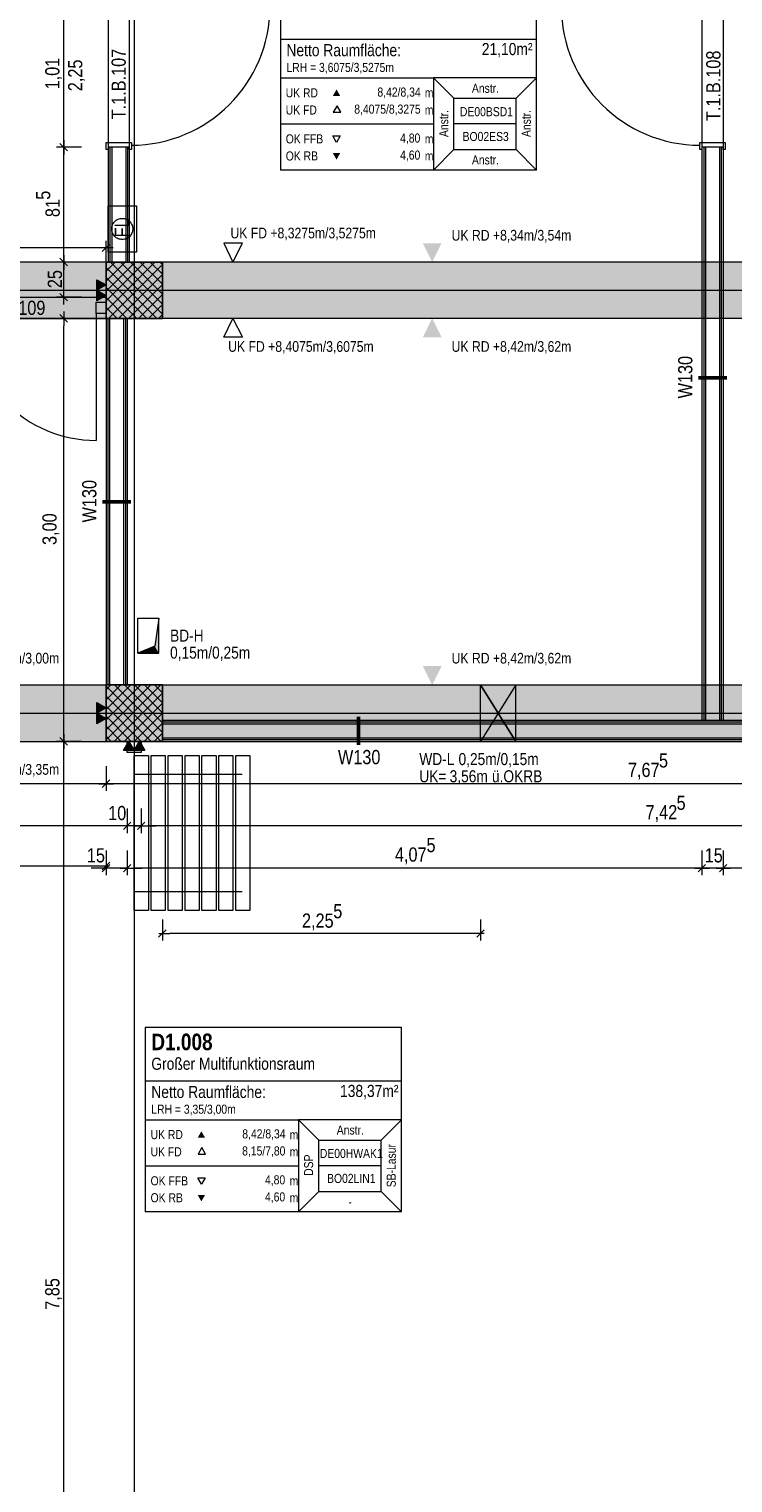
# Model space of a CAD drawing. Extents: x -1920 to 300, y 62 to 656.
# Tile 51 of 60: x -1747 to -1697, y 269 to 372. Entities that reach past the tile are written whole.
import ezdxf
from ezdxf.lldxf.tags import DXFTag

# ---------------------------------------------------------------- set-up
doc = ezdxf.new("R2010")
doc.units = 0
doc.layers.get('0').update_dxf_attribs({"lineweight": 35})
for name, color, linetype, lineweight, true_color in [('00 -Bauelemente -Dämmung innen', 7, 'Continuous', 9, 0xff7fe6), ('00 -Bauelemente -Gipskarton', 7, 'Continuous', 9, 0xff7fe6), ('00_Beschriftung UZ', 3, 'Continuous', 13, 0x00ff00), ('30 -33 Aussenwände- 3 Aussenstützen', 7, 'Continuous', 50, 0x0000dd), ('30 -34 Innenwände- 11 Durchbruch', 4, 'Continuous', 9, 0x00ffff), ('30 -34 Innenwände- 2 nichttragend', 7, 'Continuous', 18, 0xff7fe6), ('30 -34 Innenwände- 4 Türen_Fenster', 9, 'Continuous', 15, 0x808080), ('30 -35 Decken- 1 Konstruktion-Träger- Stahlbeton', 7, 'grob-A06G9HJG8I', 13, 0x33aa00), ('30 -35 Decken- 11 Bodendurchbruch', 7, 'Continuous', 15, 0x599559), ('30 -38 konstruktive Einbauten-Mobile Trennwand', 7, 'Continuous', 9, 0x944cff), ('40 -47 Nutzungspez. Anlagen- 4 Feuerlöschanlagen', 7, 'Continuous', 9, 0xff7fff), ('70 -72 Beschriftung- 2 Beschriftung Bauteile', 7, 'Continuous', 9, 0x9999ff), ('70 -75 Raumstempel- 1 Raumstempel', 1, 'Continuous', 50, 0xff0000), ('70 -76 Bemaßung- 2 Allgemein', 9, 'Continuous', 5, 0x808080)]:
    doc.layers.add(name, color=color, linetype=linetype, lineweight=lineweight, true_color=true_color)
for name, color, linetype, lineweight in [('70 -71 Achsen- 1 Gebäudeachsen', 7, 'STRICHPUNKT2-A06G9HJF8I', 18), ('70 -75 Raumstempel- 3 Wandstempel', 7, 'Continuous', 50), ('Keine', 7, 'Continuous', 9)]:
    doc.layers.add(name, color=color, linetype=linetype, lineweight=lineweight)
doc.layers.add('iwb_Schraffur_Unterzug', color=7, linetype='Continuous', lineweight=5, true_color=0xffffcc, plot=False)
doc.styles.get("Standard").update_dxf_attribs({"font": 'ARIALN.TTF'})
tags = doc.linetypes.add('grob-A06G9HJG8I', pattern=[14, 3, -8, 3]).pattern_tags.tags
tags[8:9] = [DXFTag(74, 4), DXFTag(75, 0), DXFTag(340, '0'), DXFTag(46, 0.0), DXFTag(50, 0.0), DXFTag(44, 0.0), DXFTag(45, 0.0)]
tags[6:7] = [DXFTag(74, 4), DXFTag(75, 0), DXFTag(340, '0'), DXFTag(46, 0.0), DXFTag(50, 0.0), DXFTag(44, 0.0), DXFTag(45, 0.0)]
tags[4:5] = [DXFTag(74, 4), DXFTag(75, 0), DXFTag(340, '0'), DXFTag(46, 0.0), DXFTag(50, 0.0), DXFTag(44, 0.0), DXFTag(45, 0.0)]
tags = doc.linetypes.add('STRICHPUNKT2-A06G9HJF8I', pattern=[12.7, 6.35, -3.175, 0, -3.175]).pattern_tags.tags
tags[10:11] = [DXFTag(74, 4), DXFTag(75, 0), DXFTag(340, '0'), DXFTag(46, 0.0), DXFTag(50, 0.0), DXFTag(44, 0.0), DXFTag(45, 0.0)]
tags[8:9] = [DXFTag(74, 4), DXFTag(75, 0), DXFTag(340, '0'), DXFTag(46, 0.0), DXFTag(50, 0.0), DXFTag(44, 0.0), DXFTag(45, 0.0)]
tags[6:7] = [DXFTag(74, 4), DXFTag(75, 0), DXFTag(340, '0'), DXFTag(46, 0.0), DXFTag(50, 0.0), DXFTag(44, 0.0), DXFTag(45, 0.0)]
tags[4:5] = [DXFTag(74, 4), DXFTag(75, 0), DXFTag(340, '0'), DXFTag(46, 0.0), DXFTag(50, 0.0), DXFTag(44, 0.0), DXFTag(45, 0.0)]

# ---------------------------------------------------------------- blocks, each defined once
blk = doc.blocks.new('Referenz-A06G9HJH8I', base_point=(-1905.79, 86.89))
at = {"layer": '00 -Bauelemente -Dämmung innen', "color": 0, "linetype": 'Continuous', "ltscale": 0.13}
for p, q in [((-1741.43, 363.29), (-1741.43, 355.14)), ((-1740.43, 363.29), (-1740.43, 355.14)), ((-1699.33, 363.29), (-1699.33, 322.64)), ((-1698.33, 363.29), (-1698.33, 322.64)), ((-1741.58, 351.14), (-1741.58, 325.14)), ((-1740.58, 351.14), (-1740.58, 325.14)), ((-1737.83, 322.39), (-1665.83, 322.39)), ((-1737.83, 321.39), (-1665.83, 321.39))]:
    blk.add_line(p, q, dxfattribs=at)
at = {"layer": '00 -Bauelemente -Gipskarton', "color": 0, "linetype": 'Continuous', "ltscale": 0.13}
for p, q in [((-1741.68, 363.29), (-1741.68, 355.14)), ((-1741.56, 363.29), (-1741.56, 355.14)), ((-1741.43, 363.29), (-1741.43, 355.14)), ((-1740.43, 363.29), (-1740.43, 355.14)), ((-1740.31, 363.29), (-1740.31, 355.14)), ((-1740.18, 363.29), (-1740.18, 355.14)), ((-1699.58, 363.29), (-1699.58, 322.64)), ((-1699.46, 363.29), (-1699.46, 322.64)), ((-1699.33, 363.29), (-1699.33, 322.64)), ((-1698.33, 363.29), (-1698.33, 322.64)), ((-1698.21, 363.29), (-1698.21, 322.64)), ((-1698.08, 363.29), (-1698.08, 322.64)), ((-1741.83, 351.14), (-1741.83, 325.14)), ((-1741.71, 351.14), (-1741.71, 325.14)), ((-1741.58, 351.14), (-1741.58, 325.14)), ((-1740.58, 351.14), (-1740.58, 325.14)), ((-1740.46, 351.14), (-1740.46, 325.14)), ((-1740.33, 351.14), (-1740.33, 325.14)), ((-1737.83, 322.64), (-1665.83, 322.64)), ((-1737.83, 322.52), (-1665.83, 322.52)), ((-1737.83, 322.39), (-1665.83, 322.39)), ((-1737.83, 321.39), (-1665.83, 321.39)), ((-1737.83, 321.27), (-1665.83, 321.27)), ((-1737.83, 321.14), (-1665.83, 321.14))]:
    blk.add_line(p, q, dxfattribs=at)
at = {"layer": '00_Beschriftung UZ', "color": 0, "lineweight": 9}
for p, q in [((-1733.49, 356.48), (-1732.83, 355.14)), ((-1732.16, 356.48), (-1733.49, 356.48)), ((-1732.83, 355.14), (-1732.16, 356.48)), ((-1733.49, 349.81), (-1732.83, 351.14)), ((-1732.83, 351.14), (-1732.16, 349.81)), ((-1732.16, 349.81), (-1733.49, 349.81))]:
    blk.add_line(p, q, dxfattribs=at)
at = {"layer": '00_Beschriftung UZ', "color": 0, "lineweight": 0}
for points in [[(-1719.37, 356.48), (-1718.71, 355.14), (-1718.04, 356.48)], [(-1719.37, 349.81), (-1718.71, 351.14), (-1718.04, 349.81)], [(-1719.37, 326.48), (-1718.71, 325.14), (-1718.04, 326.48)]]:
    blk.add_solid(points, dxfattribs=at)
at = {"layer": '30 -33 Aussenwände- 3 Aussenstützen', "color": 0, "lineweight": 9}
for p, q in [((-1741.83, 354.5), (-1741.19, 355.14)), ((-1741.83, 353.79), (-1740.48, 355.14)), ((-1741.83, 353.08), (-1739.77, 355.14)), ((-1741.83, 352.38), (-1739.07, 355.14)), ((-1741.83, 351.67), (-1738.36, 355.14)), ((-1741.65, 351.14), (-1737.83, 354.96)), ((-1741.52, 355.14), (-1737.83, 351.45)), ((-1740.81, 355.14), (-1737.83, 352.16)), ((-1740.1, 355.14), (-1737.83, 352.87)), ((-1739.4, 355.14), (-1737.83, 353.58)), ((-1738.69, 355.14), (-1737.83, 354.28)), ((-1737.98, 355.14), (-1737.83, 354.99)), ((-1741.83, 354.75), (-1738.23, 351.14)), ((-1741.83, 354.04), (-1738.93, 351.14)), ((-1740.94, 351.14), (-1737.83, 354.26)), ((-1741.83, 353.33), (-1739.64, 351.14)), ((-1740.33, 353.14), (-1739.33, 353.14)), ((-1740.24, 351.14), (-1737.83, 353.55)), ((-1739.83, 353.64), (-1739.83, 352.64)), ((-1739.53, 351.14), (-1737.83, 352.84)), ((-1741.83, 352.63), (-1740.35, 351.14)), ((-1741.83, 351.92), (-1741.05, 351.14)), ((-1738.82, 351.14), (-1737.83, 352.13)), ((-1741.83, 351.21), (-1741.76, 351.14)), ((-1738.12, 351.14), (-1737.83, 351.43)), ((-1741.83, 324.8), (-1741.49, 325.14)), ((-1741.83, 324.09), (-1740.78, 325.14)), ((-1741.83, 323.39), (-1740.07, 325.14)), ((-1741.83, 322.68), (-1739.37, 325.14)), ((-1741.83, 321.97), (-1738.66, 325.14)), ((-1741.83, 321.26), (-1737.95, 325.14)), ((-1741.83, 325.05), (-1737.92, 321.14)), ((-1741.22, 325.14), (-1737.83, 321.76)), ((-1740.51, 325.14), (-1737.83, 322.46)), ((-1739.8, 325.14), (-1737.83, 323.17)), ((-1739.1, 325.14), (-1737.83, 323.88)), ((-1738.39, 325.14), (-1737.83, 324.58)), ((-1741.83, 324.34), (-1738.63, 321.14)), ((-1741.25, 321.14), (-1737.83, 324.56)), ((-1740.54, 321.14), (-1737.83, 323.85)), ((-1741.83, 323.63), (-1739.34, 321.14)), ((-1741.83, 322.93), (-1740.05, 321.14)), ((-1740.33, 323.14), (-1739.33, 323.14)), ((-1739.83, 323.64), (-1739.83, 322.64)), ((-1739.83, 321.14), (-1737.83, 323.14)), ((-1741.83, 322.22), (-1740.75, 321.14)), ((-1739.12, 321.14), (-1737.83, 322.44)), ((-1741.83, 321.51), (-1741.46, 321.14)), ((-1738.42, 321.14), (-1737.83, 321.73))]:
    blk.add_line(p, q, dxfattribs=at)
at = {"layer": '30 -33 Aussenwände- 3 Aussenstützen', "color": 0, "linetype": 'Continuous', "lineweight": -2, "ltscale": 0.25}
for p, q in [((-1737.83, 355.14), (-1741.83, 355.14)), ((-1741.83, 355.14), (-1741.83, 351.14)), ((-1737.83, 351.14), (-1737.83, 355.14)), ((-1741.83, 351.14), (-1737.83, 351.14)), ((-1737.83, 325.14), (-1741.83, 325.14)), ((-1741.83, 325.14), (-1741.83, 321.14)), ((-1737.83, 321.14), (-1737.83, 325.14)), ((-1741.83, 321.14), (-1737.83, 321.14))]:
    blk.add_line(p, q, dxfattribs=at)
at = {"layer": '30 -34 Innenwände- 11 Durchbruch', "color": 0, "linetype": 'Continuous', "ltscale": 0.13}
for p, q in [((-1715.28, 325.14), (-1712.78, 325.14)), ((-1712.78, 325.14), (-1715.28, 321.14)), ((-1712.78, 321.14), (-1715.28, 325.14)), ((-1715.28, 321.14), (-1715.28, 325.14)), ((-1715.28, 325.14), (-1712.78, 321.14)), ((-1712.78, 325.14), (-1715.28, 321.14)), ((-1712.78, 321.14), (-1712.78, 325.14)), ((-1715.28, 321.14), (-1712.78, 321.14))]:
    blk.add_line(p, q, dxfattribs=at)
at = {"layer": '30 -34 Innenwände- 11 Durchbruch', "color": 0, "lineweight": 0}
for points in [[(-1715.28, 321.14), (-1715.28, 325.14), (-1714.03, 323.14)], [(-1712.78, 321.14), (-1714.03, 323.14), (-1712.78, 325.14)]]:
    blk.add_solid(points, dxfattribs=at)
at = {"layer": '30 -34 Innenwände- 2 nichttragend', "color": 0, "linetype": 'Continuous', "ltscale": 0.18}
for p, q in [((-1741.68, 363.29), (-1741.68, 363.13)), ((-1741.68, 363.29), (-1741.68, 355.14)), ((-1740.18, 363.29), (-1740.18, 355.14)), ((-1740.18, 363.29), (-1740.18, 363.13)), ((-1699.58, 363.29), (-1699.58, 322.64)), ((-1699.58, 363.29), (-1699.58, 363.13)), ((-1698.08, 363.29), (-1698.08, 322.64)), ((-1698.08, 363.29), (-1698.08, 363.13)), ((-1741.68, 355.14), (-1740.18, 355.14)), ((-1741.83, 352.52), (-1741.83, 352.64)), ((-1741.83, 352.52), (-1741.83, 352.64)), ((-1741.83, 351.14), (-1741.83, 352.64)), ((-1741.83, 352.39), (-1741.83, 352.52)), ((-1741.83, 351.14), (-1741.83, 352.52)), ((-1741.83, 351.39), (-1741.83, 352.39)), ((-1741.83, 351.27), (-1741.83, 351.39)), ((-1741.83, 351.14), (-1741.83, 351.27)), ((-1741.83, 351.14), (-1740.33, 351.14)), ((-1741.83, 351.14), (-1741.83, 325.14)), ((-1740.33, 351.14), (-1740.33, 325.14)), ((-1741.83, 325.14), (-1740.33, 325.14)), ((-1737.83, 322.64), (-1699.58, 322.64)), ((-1737.83, 321.14), (-1737.83, 322.64)), ((-1698.08, 322.64), (-1665.83, 322.64)), ((-1737.83, 321.14), (-1665.83, 321.14))]:
    blk.add_line(p, q, dxfattribs=at)
at = {"layer": '30 -34 Innenwände- 4 Türen_Fenster', "color": 0, "linetype": 'grob-A06G9HJG8I', "ltscale": 0.15}
for p, q in [((-1741.68, 373.39), (-1741.68, 363.29)), ((-1740.18, 373.39), (-1740.18, 363.29)), ((-1699.58, 373.39), (-1699.58, 363.29)), ((-1698.08, 373.39), (-1698.08, 363.29)), ((-1758.83, 352.64), (-1741.83, 352.64)), ((-1758.83, 351.14), (-1741.83, 351.14)), ((-1742.53, 351.49), (-1742.53, 342.49))]:
    blk.add_line(p, q, dxfattribs=at)
at = {"layer": '30 -34 Innenwände- 4 Türen_Fenster', "color": 0}
for p, q in [((-1741.83, 363.13), (-1741.83, 363.63)), ((-1741.83, 363.63), (-1740.03, 363.63)), ((-1741.68, 363.13), (-1741.83, 363.13)), ((-1740.18, 363.29), (-1741.68, 363.29)), ((-1741.68, 363.29), (-1741.68, 363.13)), ((-1740.18, 363.13), (-1740.18, 363.29)), ((-1740.03, 363.13), (-1740.18, 363.13)), ((-1740.03, 363.63), (-1740.03, 363.43)), ((-1740.03, 363.43), (-1740.03, 363.13)), ((-1699.73, 363.43), (-1699.73, 363.63)), ((-1699.73, 363.63), (-1697.93, 363.63)), ((-1699.73, 363.13), (-1699.73, 363.43)), ((-1699.58, 363.13), (-1699.73, 363.13)), ((-1698.08, 363.29), (-1699.58, 363.29)), ((-1699.58, 363.29), (-1699.58, 363.13)), ((-1698.08, 363.13), (-1698.08, 363.29)), ((-1697.93, 363.13), (-1698.08, 363.13)), ((-1697.93, 363.63), (-1697.93, 363.13))]:
    blk.add_line(p, q, dxfattribs=at)
at = {"layer": '30 -34 Innenwände- 4 Türen_Fenster', "color": 0, "linetype": 'Continuous', "ltscale": 0.15}
for p, q in [((-1742.53, 352.29), (-1741.83, 352.29)), ((-1742.53, 351.49), (-1742.53, 352.29)), ((-1741.83, 352.29), (-1741.83, 351.49)), ((-1741.83, 351.49), (-1742.53, 351.49))]:
    blk.add_line(p, q, dxfattribs=at)
at = {"layer": '30 -34 Innenwände- 4 Türen_Fenster', "color": 0, "linetype": 'grob-A06G9HJG8I', "ltscale": 0.15}
for centre, major_axis in [((-1740.03, 373.25), (0, -9.82)), ((-1699.73, 373.25), (-9.82, 0)), ((-1742.53, 351.49), (-9, 0))]:
    blk.add_ellipse(centre, major_axis=major_axis, ratio=1, start_param=0, end_param=1.570796, dxfattribs=at)
at = {"layer": '30 -35 Decken- 1 Konstruktion-Träger- Stahlbeton', "color": 0}
for p, q in [((-1665.83, 355.14), (-1813.83, 355.14)), ((-1665.83, 351.14), (-1813.83, 351.14)), ((-1813.83, 325.14), (-1665.83, 325.14)), ((-1813.83, 321.14), (-1665.83, 321.14))]:
    blk.add_line(p, q, dxfattribs=at)
at = {"layer": '30 -35 Decken- 11 Bodendurchbruch', "color": 0, "linetype": 'Continuous', "ltscale": 0.15}
for p, q in [((-1739.58, 327.39), (-1739.58, 329.89)), ((-1739.58, 329.89), (-1738.08, 329.89)), ((-1738.08, 329.89), (-1738.38, 327.89)), ((-1738.08, 329.89), (-1738.38, 327.89)), ((-1738.08, 327.39), (-1738.08, 329.89)), ((-1738.38, 327.89), (-1739.58, 327.39)), ((-1738.38, 327.89), (-1739.58, 327.39)), ((-1739.58, 327.39), (-1738.08, 327.39))]:
    blk.add_line(p, q, dxfattribs=at)
at = {"layer": '30 -35 Decken- 11 Bodendurchbruch', "color": 0, "lineweight": 0}
for points in [[(-1738.08, 327.39), (-1738.38, 327.89), (-1738.08, 329.89)], [(-1738.38, 327.39), (-1739.58, 327.39), (-1738.38, 327.89)], [(-1738.38, 327.39), (-1738.38, 327.89), (-1738.08, 327.39)]]:
    blk.add_solid(points, dxfattribs=at)
at = {"layer": '30 -38 konstruktive Einbauten-Mobile Trennwand', "color": 0, "linetype": 'Continuous', "ltscale": 0.13}
for p, q in [((-1740.33, 320.34), (-1740.33, 321.14)), ((-1740.33, 321.14), (-1739.33, 321.14)), ((-1739.33, 321.14), (-1739.33, 320.34)), ((-1739.33, 320.34), (-1740.33, 320.34)), ((-1739.83, 309.14), (-1739.83, 320.14)), ((-1739.83, 320.14), (-1738.83, 320.14)), ((-1738.83, 320.14), (-1738.83, 309.14)), ((-1738.63, 309.14), (-1738.63, 320.14)), ((-1738.63, 320.14), (-1737.63, 320.14)), ((-1737.63, 320.14), (-1737.63, 309.14)), ((-1737.43, 309.14), (-1737.43, 320.14)), ((-1737.43, 320.14), (-1736.43, 320.14)), ((-1736.43, 320.14), (-1736.43, 309.14)), ((-1736.23, 309.14), (-1736.23, 320.14)), ((-1736.23, 320.14), (-1735.23, 320.14)), ((-1735.23, 320.14), (-1735.23, 309.14)), ((-1735.03, 309.14), (-1735.03, 320.14)), ((-1735.03, 320.14), (-1734.03, 320.14)), ((-1734.03, 320.14), (-1734.03, 309.14)), ((-1733.83, 309.14), (-1733.83, 320.14)), ((-1733.83, 320.14), (-1732.83, 320.14)), ((-1732.83, 320.14), (-1732.83, 309.14)), ((-1732.63, 309.14), (-1732.63, 320.14)), ((-1732.63, 320.14), (-1731.63, 320.14)), ((-1731.63, 320.14), (-1731.63, 309.14)), ((-1738.83, 309.14), (-1739.83, 309.14)), ((-1737.63, 309.14), (-1738.63, 309.14)), ((-1736.43, 309.14), (-1737.43, 309.14)), ((-1735.23, 309.14), (-1736.23, 309.14)), ((-1734.03, 309.14), (-1735.03, 309.14)), ((-1732.83, 309.14), (-1733.83, 309.14)), ((-1731.63, 309.14), (-1732.63, 309.14))]:
    blk.add_line(p, q, dxfattribs=at)
at = {"layer": '30 -38 konstruktive Einbauten-Mobile Trennwand', "color": 0, "linetype": 'grob-A06G9HJG8I', "ltscale": 0.13}
for p, q in [((-1739.83, 320.34), (-1739.83, 243.44)), ((-1739.83, 318.81), (-1732.18, 318.81)), ((-1739.83, 310.48), (-1732.18, 310.48))]:
    blk.add_line(p, q, dxfattribs=at)
at = {"layer": '40 -47 Nutzungspez. Anlagen- 4 Feuerlöschanlagen', "color": 0, "linetype": 'Continuous', "ltscale": 0.13}
for p, q in [((-1741.68, 355.84), (-1741.68, 359.14)), ((-1741.68, 359.14), (-1739.68, 359.14)), ((-1739.68, 359.14), (-1739.68, 355.84)), ((-1741.34, 357.85), (-1741.3, 357.91)), ((-1741.3, 357.91), (-1741.26, 357.97)), ((-1741.26, 357.97), (-1741.21, 358.02)), ((-1741.21, 358.02), (-1741.16, 358.07)), ((-1741.16, 358.07), (-1741.1, 358.12)), ((-1741.1, 358.12), (-1741.03, 358.15)), ((-1741.03, 358.15), (-1740.97, 358.19)), ((-1740.97, 358.19), (-1740.9, 358.21)), ((-1740.9, 358.21), (-1740.83, 358.23)), ((-1740.83, 358.23), (-1740.75, 358.24)), ((-1740.75, 358.24), (-1740.68, 358.24)), ((-1740.68, 358.24), (-1740.61, 358.24)), ((-1740.61, 358.24), (-1740.53, 358.23)), ((-1740.53, 358.23), (-1740.46, 358.21)), ((-1740.46, 358.21), (-1740.39, 358.19)), ((-1740.39, 358.19), (-1740.33, 358.15)), ((-1740.33, 358.15), (-1740.26, 358.12)), ((-1740.26, 358.12), (-1740.2, 358.07)), ((-1740.2, 358.07), (-1740.15, 358.02)), ((-1740.15, 358.02), (-1740.1, 357.97)), ((-1740.1, 357.97), (-1740.06, 357.91)), ((-1740.06, 357.91), (-1740.02, 357.85)), ((-1741.43, 357.57), (-1741.42, 357.64)), ((-1741.43, 357.49), (-1741.43, 357.57)), ((-1741.43, 357.42), (-1741.43, 357.49)), ((-1741.42, 357.35), (-1741.43, 357.42)), ((-1741.42, 357.64), (-1741.4, 357.71)), ((-1741.4, 357.27), (-1741.42, 357.35)), ((-1741.4, 357.71), (-1741.37, 357.78)), ((-1741.37, 357.21), (-1741.4, 357.27)), ((-1741.37, 357.78), (-1741.34, 357.85)), ((-1741.34, 357.14), (-1741.37, 357.21)), ((-1741.3, 357.08), (-1741.34, 357.14)), ((-1741.26, 357.02), (-1741.3, 357.08)), ((-1741.21, 356.96), (-1741.26, 357.02)), ((-1741.16, 356.91), (-1741.21, 356.96)), ((-1741.1, 356.87), (-1741.16, 356.91)), ((-1741.03, 356.83), (-1741.1, 356.87)), ((-1740.26, 356.87), (-1740.33, 356.83)), ((-1740.2, 356.91), (-1740.26, 356.87)), ((-1740.15, 356.96), (-1740.2, 356.91)), ((-1740.1, 357.02), (-1740.15, 356.96)), ((-1740.06, 357.08), (-1740.1, 357.02)), ((-1740.02, 357.14), (-1740.06, 357.08)), ((-1740.02, 357.85), (-1739.99, 357.78)), ((-1739.99, 357.21), (-1740.02, 357.14)), ((-1739.99, 357.78), (-1739.96, 357.71)), ((-1739.96, 357.27), (-1739.99, 357.21)), ((-1739.96, 357.71), (-1739.95, 357.64)), ((-1739.95, 357.35), (-1739.96, 357.27)), ((-1739.95, 357.64), (-1739.93, 357.57)), ((-1739.93, 357.42), (-1739.95, 357.35)), ((-1739.93, 357.57), (-1739.93, 357.49)), ((-1739.93, 357.49), (-1739.93, 357.42)), ((-1739.68, 355.84), (-1741.68, 355.84)), ((-1740.97, 356.8), (-1741.03, 356.83)), ((-1740.9, 356.77), (-1740.97, 356.8)), ((-1740.83, 356.76), (-1740.9, 356.77)), ((-1740.75, 356.75), (-1740.83, 356.76)), ((-1740.68, 356.74), (-1740.75, 356.75)), ((-1740.61, 356.75), (-1740.68, 356.74)), ((-1740.53, 356.76), (-1740.61, 356.75)), ((-1740.46, 356.77), (-1740.53, 356.76)), ((-1740.39, 356.8), (-1740.46, 356.77)), ((-1740.33, 356.83), (-1740.39, 356.8))]:
    blk.add_line(p, q, dxfattribs=at)
at = {"layer": '70 -71 Achsen- 1 Gebäudeachsen', "color": 0, "linetype": 'STRICHPUNKT2-A06G9HJF8I', "ltscale": 0.18}
for p, q in [((-1739.83, 590.61), (-1739.83, 90.89)), ((-1858.3, 353.14), (-23.36, 353.14)), ((-1858.3, 323.14), (-23.36, 323.14))]:
    blk.add_line(p, q, dxfattribs=at)
at = {"layer": '70 -72 Beschriftung- 2 Beschriftung Bauteile', "color": 0}
for p, q in [((-1742.48, 353.89), (-1741.83, 353.52)), ((-1742.48, 353.14), (-1742.48, 353.89)), ((-1741.83, 353.52), (-1742.48, 353.14)), ((-1742.48, 353.14), (-1741.83, 352.77)), ((-1742.48, 352.39), (-1742.48, 353.14)), ((-1741.83, 352.77), (-1742.48, 352.39)), ((-1742.48, 323.89), (-1741.83, 323.52)), ((-1742.48, 323.14), (-1742.48, 323.89)), ((-1741.83, 323.52), (-1742.48, 323.14)), ((-1742.48, 323.14), (-1741.83, 322.77)), ((-1742.48, 322.39), (-1742.48, 323.14)), ((-1741.83, 322.77), (-1742.48, 322.39)), ((-1740.58, 320.49), (-1740.21, 321.14)), ((-1740.21, 321.14), (-1739.83, 320.49)), ((-1739.83, 320.49), (-1739.46, 321.14)), ((-1739.46, 321.14), (-1739.08, 320.49)), ((-1739.83, 320.49), (-1740.58, 320.49)), ((-1739.08, 320.49), (-1739.83, 320.49))]:
    blk.add_line(p, q, dxfattribs=at)
at = {"layer": '70 -72 Beschriftung- 2 Beschriftung Bauteile', "color": 0, "lineweight": 0}
for points in [[(-1742.48, 353.14), (-1742.48, 353.89), (-1741.83, 353.52)], [(-1742.48, 352.39), (-1742.48, 353.14), (-1741.83, 352.77)], [(-1742.48, 323.14), (-1742.48, 323.89), (-1741.83, 323.52)], [(-1742.48, 322.39), (-1742.48, 323.14), (-1741.83, 322.77)], [(-1740.21, 320.49), (-1740.58, 320.49), (-1740.21, 321.14)], [(-1740.21, 320.49), (-1740.21, 321.14), (-1739.83, 320.49)], [(-1739.46, 320.49), (-1739.83, 320.49), (-1739.46, 321.14)], [(-1739.46, 320.49), (-1739.46, 321.14), (-1739.08, 320.49)]]:
    blk.add_solid(points, dxfattribs=at)
at = {"layer": '70 -75 Raumstempel- 1 Raumstempel', "color": 0, "lineweight": 9}
for p, q in [((-1729.47, 374.74), (-1729.47, 361.67)), ((-1711.31, 361.67), (-1711.31, 374.74)), ((-1711.31, 370.94), (-1729.47, 370.94)), ((-1729.47, 368.2), (-1718.61, 368.2)), ((-1717.17, 366.76), (-1718.61, 368.2)), ((-1711.31, 368.2), (-1718.61, 368.2)), ((-1718.61, 368.2), (-1718.61, 361.67)), ((-1712.75, 366.76), (-1711.31, 368.2)), ((-1725.45, 366.22), (-1725.72, 365.77)), ((-1725.19, 365.77), (-1725.45, 366.22)), ((-1717.17, 363.12), (-1717.17, 366.76)), ((-1717.17, 366.76), (-1712.75, 366.76)), ((-1712.75, 363.12), (-1712.75, 366.76)), ((-1725.72, 365.77), (-1725.19, 365.77)), ((-1729.47, 364.94), (-1718.61, 364.94)), ((-1725.49, 363.63), (-1725.75, 364.09)), ((-1725.75, 364.09), (-1725.23, 364.09)), ((-1725.23, 364.09), (-1725.49, 363.63)), ((-1712.75, 364.94), (-1717.17, 364.94)), ((-1717.17, 363.12), (-1718.61, 361.67)), ((-1717.17, 363.12), (-1712.75, 363.12)), ((-1712.75, 363.12), (-1711.31, 361.67)), ((-1711.31, 361.67), (-1729.47, 361.67)), ((-1739.05, 300.84), (-1739.05, 287.77)), ((-1720.89, 300.84), (-1739.05, 300.84)), ((-1720.89, 287.77), (-1720.89, 300.84)), ((-1720.89, 297.04), (-1739.05, 297.04)), ((-1739.05, 294.3), (-1728.19, 294.3)), ((-1726.75, 292.85), (-1728.19, 294.3)), ((-1720.89, 294.3), (-1728.19, 294.3)), ((-1728.19, 294.3), (-1728.19, 287.77)), ((-1722.33, 292.85), (-1720.89, 294.3)), ((-1735.03, 292.32), (-1735.3, 291.87)), ((-1735.3, 291.87), (-1734.77, 291.87)), ((-1734.77, 291.87), (-1735.03, 292.32)), ((-1726.75, 289.22), (-1726.75, 292.85)), ((-1726.75, 292.85), (-1722.33, 292.85)), ((-1722.33, 289.22), (-1722.33, 292.85)), ((-1739.05, 291.03), (-1728.19, 291.03)), ((-1722.33, 291.03), (-1726.75, 291.03)), ((-1735.07, 289.73), (-1735.33, 290.18)), ((-1735.33, 290.18), (-1734.81, 290.18)), ((-1734.81, 290.18), (-1735.07, 289.73)), ((-1726.75, 289.22), (-1728.19, 287.77)), ((-1726.75, 289.22), (-1722.33, 289.22)), ((-1722.33, 289.22), (-1720.89, 287.77)), ((-1720.89, 287.77), (-1739.05, 287.77))]:
    blk.add_line(p, q, dxfattribs=at)
at = {"layer": '70 -75 Raumstempel- 1 Raumstempel', "color": 0, "lineweight": 0}
for points in [[(-1725.23, 366.93), (-1725.49, 367.38), (-1725.75, 366.93)], [(-1725.23, 362.87), (-1725.49, 362.41), (-1725.75, 362.87)], [(-1734.81, 293.03), (-1735.07, 293.48), (-1735.33, 293.03)], [(-1734.81, 288.96), (-1735.07, 288.51), (-1735.33, 288.96)]]:
    blk.add_solid(points, dxfattribs=at)
at = {"layer": '70 -75 Raumstempel- 3 Wandstempel', "color": 0, "linetype": 'Continuous', "ltscale": 0.5}
for p, q in [((-1699.83, 346.94), (-1697.83, 346.94)), ((-1742.08, 338.14), (-1740.08, 338.14)), ((-1723.92, 320.89), (-1723.92, 322.89))]:
    blk.add_line(p, q, dxfattribs=at)
at = {"layer": '70 -76 Bemaßung- 2 Allgemein', "color": 0, "linetype": 'Continuous', "ltscale": 0.13}
for p, q in [((-1744.83, 363.82), (-1744.83, 372.86)), ((-1743.58, 363.29), (-1745.33, 363.29)), ((-1743.58, 363.29), (-1745.33, 363.29)), ((-1744.83, 362.79), (-1744.83, 363.82)), ((-1744.83, 363.79), (-1744.83, 362.76)), ((-1744.83, 355.67), (-1744.83, 362.76)), ((-1742.36, 356.14), (-1758.3, 356.14)), ((-1741.33, 356.14), (-1742.36, 356.14)), ((-1741.83, 355.14), (-1741.83, 356.64)), ((-1743.58, 355.14), (-1745.33, 355.14)), ((-1743.58, 355.14), (-1745.33, 355.14)), ((-1744.83, 354.64), (-1744.83, 355.67)), ((-1744.83, 355.64), (-1744.83, 354.61)), ((-1744.83, 353.17), (-1744.83, 354.61)), ((-1744.83, 352.14), (-1744.83, 353.17)), ((-1743.58, 352.64), (-1745.33, 352.64)), ((-1743.58, 351.14), (-1745.33, 351.14)), ((-1744.83, 351.64), (-1744.83, 350.61)), ((-1744.83, 321.67), (-1744.83, 350.61)), ((-1743.58, 321.14), (-1745.33, 321.14)), ((-1743.58, 321.14), (-1745.33, 321.14)), ((-1744.83, 320.64), (-1744.83, 321.67)), ((-1744.83, 321.64), (-1744.83, 320.61)), ((-1744.83, 243.17), (-1744.83, 320.61)), ((-1741.83, 319.39), (-1741.83, 317.64)), ((-1741.83, 319.39), (-1741.83, 317.64)), ((-1742.36, 318.14), (-1813.3, 318.14)), ((-1741.33, 318.14), (-1742.36, 318.14)), ((-1742.33, 318.14), (-1741.3, 318.14)), ((-1665.61, 318.14), (-1741.3, 318.14)), ((-1740.33, 316.39), (-1740.33, 314.64)), ((-1740.33, 316.39), (-1740.33, 314.64)), ((-1739.33, 316.39), (-1739.33, 314.64)), ((-1739.33, 316.39), (-1739.33, 314.64)), ((-1740.86, 315.14), (-1813.3, 315.14)), ((-1740.86, 315.14), (-1741.39, 315.14)), ((-1739.83, 315.14), (-1740.86, 315.14)), ((-1739.83, 315.14), (-1740.86, 315.14)), ((-1739.33, 315.14), (-1740.33, 315.14)), ((-1739.83, 315.14), (-1738.8, 315.14)), ((-1739.83, 315.14), (-1738.8, 315.14)), ((-1738.8, 315.14), (-1738.27, 315.14)), ((-1665.61, 315.14), (-1738.8, 315.14)), ((-1741.57, 312.56), (-1742.1, 312.03)), ((-1741.83, 313.39), (-1741.83, 311.64)), ((-1741.83, 313.29), (-1741.83, 311.79)), ((-1740.33, 313.39), (-1740.33, 311.64)), ((-1740.33, 313.39), (-1740.33, 311.64)), ((-1699.58, 313.39), (-1699.58, 311.64)), ((-1699.58, 313.39), (-1699.58, 311.64)), ((-1698.08, 313.39), (-1698.08, 311.64)), ((-1698.08, 313.39), (-1698.08, 311.64)), ((-1742.36, 312.29), (-1766.35, 312.29)), ((-1742.36, 312.14), (-1742.89, 312.14)), ((-1741.58, 312.29), (-1742.36, 312.29)), ((-1741.33, 312.14), (-1742.36, 312.14)), ((-1740.33, 312.14), (-1741.83, 312.14)), ((-1740.83, 312.14), (-1739.8, 312.14)), ((-1740.83, 312.14), (-1739.8, 312.14)), ((-1700.11, 312.14), (-1739.8, 312.14)), ((-1739.8, 312.14), (-1739.27, 312.14)), ((-1699.08, 312.14), (-1700.11, 312.14)), ((-1700.08, 312.14), (-1699.05, 312.14)), ((-1698.61, 312.14), (-1699.05, 312.14)), ((-1697.58, 312.14), (-1698.61, 312.14)), ((-1698.58, 312.14), (-1697.55, 312.14)), ((-1665.61, 312.14), (-1697.55, 312.14)), ((-1737.83, 308.51), (-1737.83, 307.01)), ((-1715.28, 308.51), (-1715.28, 307.01)), ((-1738.1, 307.24), (-1737.57, 307.77)), ((-1738.08, 307.51), (-1737.3, 307.51)), ((-1715.81, 307.51), (-1737.3, 307.51)), ((-1715.03, 307.51), (-1715.81, 307.51)), ((-1715.02, 307.77), (-1715.55, 307.24))]:
    blk.add_line(p, q, dxfattribs=at)
at = {"layer": '70 -76 Bemaßung- 2 Allgemein', "color": 0, "linetype": 'Continuous', "lineweight": 20, "ltscale": 0.2}
for p, q in [((-1744.57, 363.03), (-1745.1, 363.56)), ((-1745.1, 363.56), (-1744.57, 363.03)), ((-1741.57, 356.41), (-1742.1, 355.88)), ((-1745.1, 355.41), (-1744.57, 354.88)), ((-1744.57, 354.88), (-1745.1, 355.41)), ((-1744.57, 352.38), (-1745.1, 352.91)), ((-1745.1, 351.41), (-1744.57, 350.88)), ((-1745.1, 321.41), (-1744.57, 320.88)), ((-1744.57, 320.88), (-1745.1, 321.41)), ((-1741.57, 318.41), (-1742.1, 317.88)), ((-1742.1, 317.88), (-1741.57, 318.41)), ((-1740.07, 315.41), (-1740.6, 314.88)), ((-1740.07, 315.41), (-1740.6, 314.88)), ((-1739.6, 314.88), (-1739.07, 315.41)), ((-1739.6, 314.88), (-1739.07, 315.41)), ((-1741.57, 312.41), (-1742.1, 311.88)), ((-1740.6, 311.88), (-1740.07, 312.41)), ((-1740.6, 311.88), (-1740.07, 312.41)), ((-1699.32, 312.41), (-1699.85, 311.88)), ((-1699.85, 311.88), (-1699.32, 312.41)), ((-1697.82, 312.41), (-1698.35, 311.88)), ((-1698.35, 311.88), (-1697.82, 312.41))]:
    blk.add_line(p, q, dxfattribs=at)
at = {"layer": '00_Beschriftung UZ', "color": 0, "linetype": 'Continuous', "ltscale": 0.13, "char_height": 0.7552, "attachment_point": 1}
for s, insert in [('{\\fArial Narrow;UK FD +8,3275m/3,5275m}', (-1733.01, 357.58)), ('{\\fArial Narrow;UK RD +8,34m/3,54m}', (-1717.33, 357.42)), ('{\\fArial Narrow;UK FD +8,4075m/3,6075m}', (-1733.17, 349.53)), ('{\\fArial Narrow;UK RD +8,42m/3,62m}', (-1717.33, 349.53)), ('{\\fArial Narrow;UK FD +7,80m/3,00m}', (-1753.54, 327.42)), ('{\\fArial Narrow;UK RD +8,42m/3,62m}', (-1717.33, 327.42)), ('{\\fArial Narrow;UK FD +8,15m/3,35m}', (-1753.54, 319.53))]:
    blk.add_mtext(s, dxfattribs=dict(at, insert=insert))
at = {"layer": '30 -34 Innenwände- 11 Durchbruch', "color": 0, "linetype": 'Continuous', "ltscale": 0.13, "char_height": 0.85, "attachment_point": 1}
for s, insert in [('{\\fArial Narrow;WD-L}', (-1719.62, 320.31)), ('{\\fArial Narrow;0,25m/0,15m}', (-1716.84, 320.31)), ('{\\fArial Narrow;UK=}', (-1719.62, 319.09)), ('{\\fArial Narrow;3,56m}', (-1717.47, 319.09)), ('{\\fArial Narrow;ü.OKRB}', (-1714.47, 319.09))]:
    blk.add_mtext(s, dxfattribs=dict(at, insert=insert))
at = {"layer": '30 -35 Decken- 11 Bodendurchbruch', "color": 0, "linetype": 'Continuous', "ltscale": 0.15, "char_height": 0.85, "attachment_point": 1}
for s, insert in [('{\\fArial Narrow;BD-H}', (-1737.29, 329.07)), ('{\\fArial Narrow;0,15m/0,25m}', (-1737.29, 327.86))]:
    blk.add_mtext(s, dxfattribs=dict(at, insert=insert))
at = {"layer": '40 -47 Nutzungspez. Anlagen- 4 Feuerlöschanlagen', "color": 0, "linetype": 'Continuous', "ltscale": 0.13, "insert": (-1741.22, 356.89), "char_height": 1.0069, "attachment_point": 1, "rotation": 90}
blk.add_mtext('{\\fArial Narrow;FL}', dxfattribs=at)
at = {"layer": '70 -75 Raumstempel- 1 Raumstempel', "color": 0, "linetype": 'Continuous', "ltscale": 0.5, "attachment_point": 1}
for s, insert, char_height, rotation in [('{\\fArial Narrow;Netto Raumfläche:}', (-1729.04, 370.6), 0.8559, 0), ('{\\fArial Narrow;21,10m²}', (-1715.19, 370.68), 0.8559, 0), ('{\\fArial Narrow;LRH = 3,6075/3,5275m}', (-1729.04, 369.27), 0.6419, 0), ('{\\fArial Narrow;UK RD}', (-1729.09, 367.47), 0.6419, 0), ('{\\fArial Narrow;8,42/8,34}', (-1722.59, 367.52), 0.6419, 0), ('{\\fArial Narrow;m}', (-1719.23, 367.47), 0.6419, 0), ('{\\fArial Narrow;Anstr.}', (-1715.89, 367.79), 0.6419, 0), ('{\\fArial Narrow;UK FD}', (-1729.09, 366.25), 0.6419, 0), ('{\\fArial Narrow;8,4075/8,3275}', (-1724.23, 366.31), 0.6419, 0), ('{\\fArial Narrow;Anstr.}', (-1718.21, 364.01), 0.6419, 90), ('{\\fArial Narrow;DE00BSD1}', (-1716.74, 366.13), 0.6419, 0), ('{\\fArial Narrow;Anstr.}', (-1712.36, 364.01), 0.6419, 90), ('{\\fArial Narrow;m}', (-1719.23, 366.25), 0.6419, 0), ('{\\fArial Narrow;OK FFB}', (-1729.09, 364.2), 0.6419, 0), ('{\\fArial Narrow;4,80}', (-1720.98, 364.26), 0.6419, 0), ('{\\fArial Narrow;BO02ES3}', (-1716.55, 364.37), 0.6419, 0), ('{\\fArial Narrow;4,60}', (-1720.98, 363.05), 0.6419, 0), ('{\\fArial Narrow;m}', (-1719.23, 364.2), 0.6419, 0), ('{\\fArial Narrow;OK RB}', (-1729.09, 362.99), 0.6419, 0), ('{\\fArial Narrow;m}', (-1719.23, 362.99), 0.6419, 0), ('{\\fArial Narrow;Anstr.}', (-1715.89, 362.71), 0.6419, 0), ('{\\fArial Narrow|b1|i0;D1.008}', (-1738.62, 300.41), 1.1768, 0), ('{\\fArial Narrow;Großer Multifunktionsraum}', (-1738.62, 298.7), 0.8559, 0), ('{\\fArial Narrow;Netto Raumfläche:}', (-1738.62, 296.7), 0.8559, 0), ('{\\fArial Narrow;138,37m²}', (-1725.24, 296.77), 0.8559, 0), ('{\\fArial Narrow;LRH = 3,35/3,00m}', (-1738.62, 295.37), 0.6419, 0), ('{\\fArial Narrow;UK RD}', (-1738.67, 293.57), 0.6419, 0), ('{\\fArial Narrow;8,42/8,34}', (-1732.17, 293.62), 0.6419, 0), ('{\\fArial Narrow;m}', (-1728.81, 293.56), 0.6419, 0), ('{\\fArial Narrow;Anstr.}', (-1725.47, 293.89), 0.6419, 0), ('{\\fArial Narrow;SB-Lasur}', (-1721.93, 289.51), 0.6419, 90), ('{\\fArial Narrow;UK FD}', (-1738.67, 292.35), 0.6419, 0), ('{\\fArial Narrow;8,15/7,80}', (-1732.18, 292.41), 0.6419, 0), ('{\\fArial Narrow;m}', (-1728.81, 292.35), 0.6419, 0), ('{\\fArial Narrow;DSP}', (-1727.79, 290.32), 0.6419, 90), ('{\\fArial Narrow;DE00HWAK1}', (-1726.67, 292.23), 0.6419, 0), ('{\\fArial Narrow;OK FFB}', (-1738.67, 290.29), 0.6419, 0), ('{\\fArial Narrow;4,80}', (-1730.56, 290.36), 0.6419, 0), ('{\\fArial Narrow;m}', (-1728.81, 290.29), 0.6419, 0), ('{\\fArial Narrow;BO02LIN1}', (-1726.16, 290.46), 0.6419, 0), ('{\\fArial Narrow;OK RB}', (-1738.67, 289.09), 0.6419, 0), ('{\\fArial Narrow;4,60}', (-1730.56, 289.15), 0.6419, 0), ('{\\fArial Narrow;m}', (-1728.81, 289.09), 0.6419, 0), ('{\\fArial Narrow;-}', (-1724.64, 288.8), 0.6419, 0)]:
    blk.add_mtext(s, dxfattribs=dict(at, insert=insert, char_height=char_height, rotation=rotation))
at = {"layer": '70 -75 Raumstempel- 3 Wandstempel', "color": 0, "linetype": 'Continuous', "ltscale": 0.5, "char_height": 1.0069, "attachment_point": 1, "rotation": 90}
for insert in [(-1701.27, 345.47), (-1743.52, 336.67)]:
    blk.add_mtext('{\\fArial Narrow;W130}', dxfattribs=dict(at, insert=insert))
at = {"layer": '70 -75 Raumstempel- 3 Wandstempel', "color": 0, "linetype": 'Continuous', "ltscale": 0.5, "insert": (-1725.39, 320.53), "char_height": 1.0069, "attachment_point": 1}
blk.add_mtext('{\\fArial Narrow;W130}', dxfattribs=at)
at = {"layer": '70 -76 Bemaßung- 2 Allgemein', "color": 0, "linetype": 'Continuous', "ltscale": 0.13, "char_height": 1.0069, "attachment_point": 1, "rotation": 90}
for s, insert in [('{\\fArial Narrow;1,01}', (-1746.14, 367.39)), ('{\\fArial Narrow;2,25}', (-1744.52, 367.26)), ('{\\fArial Narrow;5}', (-1746.79, 359.56)), ('{\\fArial Narrow;81}', (-1746.12, 358.33)), ('{\\fArial Narrow;25}', (-1745.96, 353.29)), ('{\\fArial Narrow;3,00}', (-1746.34, 335.07)), ('{\\fArial Narrow;7,85}', (-1746.14, 280.82))]:
    blk.add_mtext(s, dxfattribs=dict(at, insert=insert))
at = {"layer": '70 -76 Bemaßung- 2 Allgemein', "color": 0, "linetype": 'Continuous', "ltscale": 0.13, "char_height": 1.0069, "attachment_point": 1}
for s, insert in [('{\\fArial Narrow;5}', (-1702.63, 320.29)), ('{\\fArial Narrow;7,67}', (-1704.83, 319.62)), ('{\\fArial Narrow;7,42}', (-1703.58, 316.62)), ('{\\fArial Narrow;5}', (-1701.38, 317.29)), ('{\\fArial Narrow;10}', (-1741.68, 316.56)), ('{\\fArial Narrow;15}', (-1743.19, 313.56)), ('{\\fArial Narrow;4,07}', (-1721.35, 313.62)), ('{\\fArial Narrow;5}', (-1719.11, 314.29)), ('{\\fArial Narrow;15}', (-1699.39, 313.56)), ('{\\fArial Narrow;5}', (-1725.72, 309.6)), ('{\\fArial Narrow;2,25}', (-1727.94, 308.93))]:
    blk.add_mtext(s, dxfattribs=dict(at, insert=insert))
at = {"layer": 'Keine', "color": 0, "linetype": 'Continuous', "ltscale": 0.13, "char_height": 1.0069, "attachment_point": 1, "rotation": 90}
for s, insert in [('{\\fArial Narrow;T.1.B.107}', (-1741.44, 365.27)), ('{\\fArial Narrow;T.1.B.108}', (-1699.28, 365.14))]:
    blk.add_mtext(s, dxfattribs=dict(at, insert=insert))
at = {"layer": 'Keine', "color": 0, "linetype": 'Continuous', "ltscale": 0.13, "insert": (-1751.13, 352.4), "char_height": 1.0069, "attachment_point": 1}
blk.add_mtext('{\\fArial Narrow;T.1.B.109}', dxfattribs=at)
blk = doc.blocks.new('Referenz-A06G9HJJ8I', base_point=(-1817.83, 154.59))
at = {"layer": 'iwb_Schraffur_Unterzug', "linetype": 'Continuous', "ltscale": 0.13}
for points in [[(-1813.83, 353.14), (-1813.83, 355.14), (-1665.83, 355.14), (-1665.83, 351.14), (-1813.83, 351.14)], [(-1813.83, 323.14), (-1813.83, 325.14), (-1665.83, 325.14), (-1665.83, 321.14), (-1813.83, 321.14)]]:
    blk.add_hatch(color=256, dxfattribs=at).paths.add_polyline_path(points)

msp = doc.modelspace()

# ---------------------------------------------------------------- block references
at = {"color": 8, "lineweight": 25, "ltscale": 0.25, "true_color": 0x808080}
for name, p in [('Referenz-A06G9HJH8I', (-1905.79, 86.89)), ('Referenz-A06G9HJJ8I', (-1817.83, 154.59))]:
    msp.add_blockref(name, p, dxfattribs=at)

doc.saveas('drawing.dxf')
